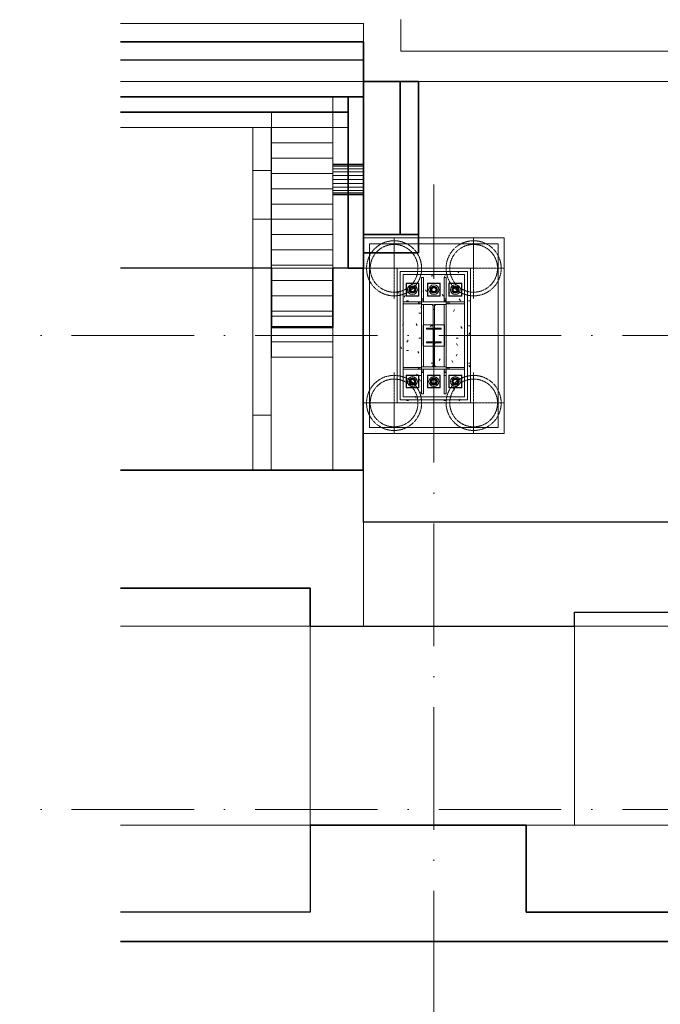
# Model space of a CAD drawing. Header units: millimetres. Extents: x 75701 to 402820, y 135 to 33652.
# Tile 29 of 52: x 157054 to 167523, y 17565 to 33652. Entities that reach past the tile are written whole.
import ezdxf

# ---------------------------------------------------------------- set-up
doc = ezdxf.new("R2010")
doc.units = ezdxf.units.MM
for name, pattern in [('A_CARA_07', [7, 5, -2]), ('A_CARA_15', [7.6, 5, -1.3, 0, -1.3]), ('IMPORT-A_CARA_07', [700, 500, -200]), ('IMPORT-KANVPOVO', [2000, 700, -650, 0, -650]), ('Čerchovaná 20mm', [3000, 2000, -500, 0, -500])]:
    doc.linetypes.add(name, pattern=pattern)
for name, color, linetype, lineweight in [('11542_003_OK-HALA_TaO-1_ET_R01_AciS_2025-04-14_sloupy_dwg', 150, 'Continuous', 9), ('_KANAL TRASA 1', 10, 'IMPORT-KANVPOVO', 70), ('CA_NEVHRA', 3, 'A_CARA_07', 9), ('CA_OSY', 5, 'A_CARA_15', 9), ('CA_PODLAHA25', 7, 'Continuous', 13), ('CA_POHHRA25', 7, 'Continuous', 13), ('CA_ZAKLADY25', 7, 'Continuous', 13), ('CA_ZARIZPRED', 8, 'Continuous', 13), ('HIDROIDEA_NAHON_ZAKLADY_dwg', 8, 'Continuous', 9), ('Konstrukční přípoje', 7, 'Continuous', 13), ('SS_HALA_TaO-DODAVKA_STAVEBNI', 150, 'Continuous', 9), ('SS_HALA_TaO-PODLITI', 150, 'Continuous', 9), ('SS_HALA_TaO-SLOUP', 150, 'Continuous', 9)]:
    doc.layers.add(name, color=color, linetype=linetype, lineweight=lineweight)
doc.styles.add('Arial', font='arial.ttf', dxfattribs={"height": 350})

# ---------------------------------------------------------------- blocks, each defined once
blk = doc.blocks.new('Family - alfagen_IFC_250603-290831-525_600')
at = {"layer": 'CA_ZARIZPRED', "lineweight": 9}
for p, q in [((1000, 3750), (0, 3750)), ((0, 3750), (0, 3500)), ((0, 670), (0, 3750)), ((0, 3750), (1000, 3750)), ((1000, 3500), (1000, 3750)), ((1000, 3750), (1000, 670)), ((1000, 3500), (0, 3500)), ((0, 3500), (0, 3250)), ((0, 3500), (1000, 3500)), ((1000, 3250), (1000, 3500)), ((1000, 3250), (0, 3250)), ((0, 3250), (1000, 3250)), ((0, 3250), (0, 3000)), ((1000, 3000), (1000, 3250)), ((1000, 3000), (0, 3000)), ((0, 3000), (1000, 3000)), ((0, 3000), (0, 2750)), ((1000, 2750), (1000, 3000)), ((1000, 2750), (0, 2750)), ((0, 2750), (1000, 2750)), ((0, 2750), (0, 2500)), ((1000, 2500), (1000, 2750)), ((1000, 2500), (0, 2500)), ((0, 2500), (1000, 2500)), ((0, 2500), (0, 2250)), ((1000, 2250), (1000, 2500)), ((1000, 2250), (0, 2250)), ((0, 2250), (1000, 2250)), ((0, 2250), (0, 2000)), ((1000, 2000), (1000, 2250)), ((1000, 2000), (0, 2000)), ((0, 2000), (1000, 2000)), ((0, 2000), (0, 1750)), ((1000, 1750), (1000, 2000)), ((1000, 1750), (0, 1750)), ((0, 1750), (1000, 1750)), ((0, 1750), (0, 1500)), ((1000, 1500), (1000, 1750)), ((1000, 1500), (0, 1500)), ((0, 1500), (1000, 1500)), ((0, 1500), (0, 1250)), ((1000, 1250), (1000, 1500)), ((1000, 1250), (0, 1250)), ((0, 1250), (1000, 1250)), ((0, 1250), (0, 1000)), ((1000, 1000), (1000, 1250)), ((1000, 1000), (0, 1000)), ((0, 1000), (1000, 1000)), ((0, 1000), (0, 750)), ((1000, 750), (1000, 1000)), ((1000, 750), (0, 750)), ((0, 750), (1000, 750)), ((0, 750), (0, 500)), ((1000, 670), (0, 670)), ((0, 670), (1000, 670)), ((0, 0), (0, 670)), ((1000, 500), (1000, 750)), ((1000, 670), (1000, 0)), ((1000, 500), (0, 500)), ((0, 500), (1000, 500)), ((0, 500), (0, 250)), ((1000, 250), (1000, 500)), ((1000, 250), (0, 250)), ((0, 250), (1000, 250)), ((0, 250), (0, 0)), ((1000, 0), (1000, 250)), ((0, 0), (1000, 0)), ((0, 0), (1000, 0))]:
    blk.add_line(p, q, dxfattribs=at)
blk = doc.blocks.new('Family - alfagen_IFC_250603-290942-525_600')
at = {"layer": 'CA_ZARIZPRED', "lineweight": 9}
for p, q in [((8700, 500), (5232, 500)), ((5232, 500), (8700, 500)), ((8700, 0), (8700, 500)), ((8700, 500), (8700, 0)), ((8700, 0), (5232, 0)), ((5232, 0), (8700, 0))]:
    blk.add_line(p, q, dxfattribs=at)
blk = doc.blocks.new('Family - alfagen_IFC_250603-290950-525_600')
at = {"layer": 'CA_PODLAHA25', "color": 250, "lineweight": 25}
for p, q in [((0, 2800), (0, 0)), ((0, 0), (0, 2800)), ((250, 2800), (0, 2800)), ((0, 2800), (250, 2800)), ((250, 0), (250, 2800)), ((250, 2800), (250, 0)), ((0, 0), (250, 0)), ((250, 0), (0, 0))]:
    blk.add_line(p, q, dxfattribs=at)
blk = doc.blocks.new('Family - alfagen_IFC_250603-290960-525_600')
at = {"layer": 'CA_ZARIZPRED', "lineweight": 9}
for p, q in [((500, 6101), (0, 6101)), ((0, 6101), (0, 0)), ((0, 6101), (500, 6101)), ((0, 0), (0, 6101)), ((500, 0), (500, 6101)), ((500, 6101), (500, 0)), ((500, 5000), (0, 5000)), ((0, 5000), (0, 4992)), ((0, 4992), (0, 5000)), ((0, 4992), (500, 4992)), ((0, 4992), (0, 4967)), ((0, 4992), (500, 4992)), ((0, 4967), (0, 4992)), ((500, 4992), (500, 5000)), ((500, 5000), (500, 4992)), ((500, 4967), (500, 4992)), ((500, 4992), (500, 4967)), ((0, 4967), (500, 4967)), ((0, 4967), (0, 4927)), ((0, 4967), (500, 4967)), ((0, 4927), (0, 4967)), ((0, 4927), (500, 4927)), ((0, 4927), (0, 4875)), ((0, 4927), (500, 4927)), ((0, 4875), (0, 4927)), ((0, 4875), (500, 4875)), ((0, 4875), (0, 4815)), ((0, 4875), (500, 4875)), ((0, 4815), (0, 4875)), ((500, 4927), (500, 4967)), ((500, 4967), (500, 4927)), ((500, 4875), (500, 4927)), ((500, 4927), (500, 4875)), ((500, 4815), (500, 4875)), ((500, 4875), (500, 4815)), ((0, 4815), (500, 4815)), ((0, 4815), (0, 4750)), ((0, 4815), (500, 4815)), ((0, 4750), (0, 4815)), ((0, 4750), (500, 4750)), ((0, 4750), (0, 4686)), ((0, 4750), (500, 4750)), ((0, 4686), (0, 4750)), ((0, 4686), (500, 4686)), ((0, 4686), (0, 4625)), ((0, 4686), (500, 4686)), ((0, 4625), (0, 4686)), ((500, 4750), (500, 4815)), ((500, 4815), (500, 4750)), ((500, 4686), (500, 4750)), ((500, 4750), (500, 4686)), ((500, 4625), (500, 4686)), ((500, 4686), (500, 4625)), ((0, 4625), (500, 4625)), ((0, 4625), (0, 4573)), ((0, 4625), (500, 4625)), ((0, 4573), (0, 4625)), ((0, 4573), (500, 4573)), ((0, 4573), (0, 4534)), ((0, 4573), (500, 4573)), ((0, 4534), (0, 4573)), ((0, 4534), (500, 4534)), ((0, 4534), (0, 4509)), ((0, 4534), (500, 4534)), ((0, 4509), (0, 4534)), ((0, 4509), (500, 4509)), ((0, 4509), (0, 4500)), ((0, 4509), (500, 4509)), ((0, 4500), (0, 4509)), ((500, 4573), (500, 4625)), ((500, 4625), (500, 4573)), ((500, 4534), (500, 4573)), ((500, 4573), (500, 4534)), ((500, 4509), (500, 4534)), ((500, 4534), (500, 4509)), ((500, 4500), (500, 4509)), ((500, 4509), (500, 4500)), ((0, 4500), (500, 4500)), ((0, 0), (500, 0)), ((0, 0), (500, 0))]:
    blk.add_line(p, q, dxfattribs=at)
blk = doc.blocks.new('Family - alfagen_IFC_250603-290982-525_600')
at = {"layer": 'CA_PODLAHA25', "color": 250, "lineweight": 25}
for p, q in [((4043, 2550), (79, 2550)), ((79, 2550), (4043, 2550)), ((79, 2549), (4043, 2549)), ((4043, 2549), (79, 2549)), ((4043, 2549), (79, 2549)), ((4043, 2549), (79, 2549)), ((4043, 2549), (4043, 2550)), ((4043, 2550), (4043, 2549)), ((4049, 2550), (4043, 2550)), ((4043, 2550), (4043, 2549)), ((4043, 2550), (4043, 2549)), ((4049, 2550), (4043, 2550)), ((4049, 1700), (4049, 2550)), ((4049, 1700), (4049, 2550)), ((16115, 1700), (4049, 1700)), ((16115, 1700), (4049, 1700)), ((16115, 0), (16115, 1700)), ((16115, 0), (16115, 1700)), ((79, 625), (3179, 625)), ((3179, 625), (79, 625)), ((3179, 625), (3179, 0)), ((3179, 0), (3179, 625)), ((7499, 0), (7499, 231)), ((7499, 231), (14489, 231)), ((7499, 0), (7499, 231)), ((7499, 231), (14489, 231)), ((14489, 231), (14489, 0)), ((14489, 231), (14489, 0)), ((3179, 0), (7499, 0)), ((3179, 0), (7499, 0)), ((14489, 0), (16115, 0)), ((14489, 0), (16115, 0))]:
    blk.add_line(p, q, dxfattribs=at)
blk = doc.blocks.new('Family - Prostup deskou-290984-525_600')
at = {"layer": 'CA_ZARIZPRED', "color": 50, "lineweight": 9}
for p, q in [((3179, 625), (79, 625)), ((79, 625), (3179, 625)), ((3179, 0), (3179, 625)), ((3179, 625), (3179, 0)), ((79, 0), (3179, 0)), ((3179, 0), (79, 0))]:
    blk.add_line(p, q, dxfattribs=at)
blk = doc.blocks.new('Family - Prostup deskou-290986-525_600')
at = {"layer": 'CA_ZARIZPRED', "color": 50, "lineweight": 9}
for p, q in [((0, 231), (0, 0)), ((0, 0), (0, 231)), ((6990, 231), (0, 231)), ((0, 231), (6990, 231)), ((6990, 0), (6990, 231)), ((6990, 231), (6990, 0)), ((0, 0), (6990, 0)), ((6990, 0), (0, 0))]:
    blk.add_line(p, q, dxfattribs=at)
blk = doc.blocks.new('Family - alfagen_IFC_250603-290990-525_600')
at = {"layer": 'CA_ZARIZPRED', "lineweight": 9}
for p, q in [((0, 0), (0, 1700)), ((0, 1700), (0, 0)), ((0, 1700), (12066, 1700)), ((0, 1700), (12066, 1700)), ((12066, 1700), (12066, 0)), ((12066, 0), (12066, 1700)), ((12066, 0), (0, 0)), ((0, 0), (12066, 0))]:
    blk.add_line(p, q, dxfattribs=at)
blk = doc.blocks.new('Family - alfagen_IFC_250603-291060-525_600')
at = {"layer": 'CA_ZARIZPRED', "lineweight": 9}
for p, q in [((500, 5150), (0, 5150)), ((0, 5150), (0, 0)), ((0, 0), (0, 5150)), ((0, 5150), (500, 5150)), ((500, 0), (500, 5150)), ((500, 5150), (500, 0)), ((0, 0), (500, 0)), ((500, 0), (0, 0))]:
    blk.add_line(p, q, dxfattribs=at)
blk = doc.blocks.new('Family - alfagen_IFC_250603-291128-525_600')
at = {"layer": 'CA_ZARIZPRED', "lineweight": 9}
for p, q in [((4320, 3250), (0, 3250)), ((0, 3250), (0, 0)), ((0, 0), (0, 3250)), ((0, 3250), (4320, 3250)), ((4320, 0), (4320, 3250)), ((4320, 3250), (4320, 0)), ((0, 0), (4320, 0)), ((4320, 0), (0, 0))]:
    blk.add_line(p, q, dxfattribs=at)
blk = doc.blocks.new('Family - alfagen_IFC_250603-291136-525_600')
at = {"layer": 'CA_PODLAHA25', "color": 250, "lineweight": 25}
for p, q in [((9199, 251), (5480, 251)), ((5480, 251), (9199, 251)), ((9199, 0), (9199, 251)), ((9199, 251), (9199, 0)), ((5480, 0), (9199, 0)), ((9199, 0), (5480, 0))]:
    blk.add_line(p, q, dxfattribs=at)
blk = doc.blocks.new('Family - alfagen_IFC_250603-291164-525_600')
at = {"layer": 'CA_ZARIZPRED', "lineweight": 9}
for p, q in [((0, 0), (0, 250)), ((0, 250), (0, 0)), ((0, 250), (1250, 250)), ((0, 250), (1250, 250)), ((1250, 250), (1250, 0)), ((1250, 0), (1250, 250)), ((1250, 0), (0, 0)), ((0, 0), (1250, 0))]:
    blk.add_line(p, q, dxfattribs=at)
blk = doc.blocks.new('Family - alfagen_IFC_250603-291166-525_600')
at = {"layer": 'CA_PODLAHA25', "color": 250, "lineweight": 25}
for p, q in [((37509, 1900), (33979, 1900)), ((33979, 1900), (33979, 480)), ((33979, 1900), (33979, 480)), ((33979, 1900), (37509, 1900)), ((37509, 480), (37509, 1900)), ((37509, 1900), (37509, 480)), ((46915, 1900), (46069, 1900)), ((46069, 1900), (46069, 480)), ((46069, 480), (46069, 1900)), ((46069, 1900), (46915, 1900)), ((46915, 0), (46915, 1900)), ((46915, 1900), (46915, 0)), ((33979, 480), (30879, 480)), ((33979, 480), (30879, 480)), ((46069, 480), (37509, 480)), ((37509, 480), (46069, 480)), ((30879, 0), (46915, 0)), ((46915, 0), (30879, 0))]:
    blk.add_line(p, q, dxfattribs=at)
blk = doc.blocks.new('Family - Prostup deskou-291170-525_600')
at = {"layer": 'CA_ZARIZPRED', "color": 50, "lineweight": 9}
for p, q in [((0, 1421), (0, 0)), ((0, 0), (0, 1421)), ((8560, 1420), (0, 1421)), ((0, 1421), (8560, 1420)), ((8560, 0), (8560, 1420)), ((8560, 1420), (8560, 0)), ((0, 0), (8560, 0)), ((8560, 0), (0, 0))]:
    blk.add_line(p, q, dxfattribs=at)
blk = doc.blocks.new('Family - Prostup deskou-291174-525_600')
at = {"layer": 'CA_ZARIZPRED', "color": 50, "lineweight": 9}
for p, q in [((8570, 1420), (5470, 1420)), ((5470, 1420), (8570, 1420)), ((8570, 0), (8570, 1420)), ((8570, 1420), (8570, 0)), ((5470, 0), (8570, 0)), ((8570, 0), (5470, 0))]:
    blk.add_line(p, q, dxfattribs=at)
blk = doc.blocks.new('Family - alfagen_IFC_250603-291178-525_600')
at = {"layer": 'CA_PODLAHA25', "color": 250, "lineweight": 25}
for p, q in [((0, 3250), (0, 0)), ((0, 0), (0, 3250)), ((1446, 3250), (0, 3250)), ((0, 3250), (1446, 3250)), ((1446, 0), (1446, 3250)), ((1446, 3250), (1446, 0)), ((0, 0), (1446, 0)), ((1446, 0), (0, 0))]:
    blk.add_line(p, q, dxfattribs=at)
blk = doc.blocks.new('Family - alfagen_IFC_250603-291186-525_600')
at = {"layer": 'CA_PODLAHA25', "color": 250, "lineweight": 25}
for p, q in [((8199, 3301), (5734, 3301)), ((8199, 3301), (5734, 3301)), ((8199, 2332), (8199, 3301)), ((8199, 3301), (8199, 2332)), ((9203, 3301), (9203, 2332)), ((9203, 2332), (9203, 3301)), ((9699, 3301), (9203, 3301)), ((9699, 3301), (9203, 3301)), ((9699, 0), (9699, 3301)), ((9699, 0), (9699, 3301)), ((9203, 2332), (8199, 2332)), ((8199, 2332), (9203, 2332)), ((5734, 0), (9699, 0)), ((5734, 0), (9699, 0))]:
    blk.add_line(p, q, dxfattribs=at)
blk = doc.blocks.new('Family - Prostup deskou-291192-525_600')
at = {"layer": 'CA_ZARIZPRED', "color": 50, "lineweight": 9}
for p, q in [((0, 969), (0, 0)), ((0, 0), (0, 969)), ((1004, 969), (0, 969)), ((0, 969), (1004, 969)), ((1004, 0), (1004, 969)), ((1004, 969), (1004, 0)), ((0, 0), (1004, 0)), ((1004, 0), (0, 0))]:
    blk.add_line(p, q, dxfattribs=at)
blk = doc.blocks.new('Family - alfagen_IFC_250603-291198-525_600')
at = {"layer": 'CA_ZARIZPRED', "lineweight": 9}
for p, q in [((0, 4900), (0, 5600)), ((0, 5600), (300, 5600)), ((0, 5600), (300, 5600)), ((0, 5600), (0, 0)), ((300, 5600), (300, 4900)), ((300, 0), (300, 5600)), ((0, 4900), (300, 4900)), ((0, 4100), (0, 4900)), ((0, 4900), (300, 4900)), ((300, 4900), (300, 4100)), ((300, 4100), (0, 4100)), ((300, 4100), (0, 4100)), ((0, 900), (0, 4100)), ((300, 4100), (300, 900)), ((0, 0), (0, 900)), ((0, 900), (300, 900)), ((0, 900), (300, 900)), ((300, 900), (300, 0)), ((0, 0), (300, 0)), ((0, 0), (300, 0))]:
    blk.add_line(p, q, dxfattribs=at)
blk = doc.blocks.new('Family - WR-01-291234-525_600')
at = {"layer": 'CA_POHHRA25', "color": 250, "lineweight": 25}
for p, q in [((0, 300), (0, 0)), ((0, 0), (0, 300)), ((900, 300), (0, 300)), ((0, 300), (900, 300)), ((900, 0), (900, 300)), ((900, 300), (900, 0)), ((0, 0), (900, 0)), ((900, 0), (0, 0))]:
    blk.add_line(p, q, dxfattribs=at)
at = {"layer": 'CA_POHHRA25', "lineweight": 9}
blk.add_line((0, 0), (900, 0), dxfattribs=at)
blk = doc.blocks.new('Family - alfagen_IFC_250603-291300-525_600')
at = {"layer": 'CA_ZARIZPRED', "lineweight": 9}
for p, q in [((6750, 2612), (6750, 2100)), ((6750, 2612), (6750, 2100)), ((11250, 2100), (11250, 2612)), ((11250, 2100), (11250, 2612)), ((16450, 2612), (16450, 2550)), ((16450, 2612), (16450, 2550)), ((17250, 2550), (17250, 2612)), ((17250, 2550), (17250, 2612)), ((17650, 2612), (17650, 0)), ((17650, 0), (17650, 2612)), ((6142, 2550), (2169, 2550)), ((6142, 2550), (2169, 2550)), ((6142, 1600), (6142, 2550)), ((6142, 2550), (6142, 1600)), ((16450, 2550), (17250, 2550)), ((16450, 2550), (17250, 2550)), ((17130, 2300), (12125, 2300)), ((12125, 2300), (12125, 500)), ((17130, 2300), (12125, 2300)), ((12125, 2300), (12125, 500)), ((17130, 500), (17130, 2300)), ((17130, 500), (17130, 2300)), ((6750, 2100), (11250, 2100)), ((6750, 2100), (11250, 2100)), ((2169, 1600), (6142, 1600)), ((11250, 1600), (2169, 1600)), ((6142, 1600), (11250, 1600)), ((11250, 0), (11250, 1600)), ((11250, 1600), (11250, 0)), ((12125, 500), (17130, 500)), ((12125, 500), (17130, 500)), ((17650, 0), (11250, 0)), ((11250, 0), (17650, 0))]:
    blk.add_line(p, q, dxfattribs=at)
blk = doc.blocks.new('Family - WR-01-291386-525_600')
at = {"layer": 'CA_POHHRA25', "color": 250, "lineweight": 25}
for p, q in [((1469, 300), (5442, 300)), ((1469, 300), (5442, 300)), ((5442, 300), (5442, 0)), ((5442, 300), (5442, 0)), ((5442, 0), (1469, 0)), ((5442, 0), (1469, 0))]:
    blk.add_line(p, q, dxfattribs=at)
at = {"layer": 'CA_POHHRA25', "lineweight": 9}
blk.add_line((1469, 0), (5442, 0), dxfattribs=at)
blk = doc.blocks.new('Family - alfagen_IFC_250603-291438-525_600')
at = {"layer": 'CA_PODLAHA25', "color": 250, "lineweight": 25}
for p, q in [((0, 2800), (0, 0)), ((0, 0), (0, 2800)), ((900, 2800), (0, 2800)), ((0, 2800), (900, 2800)), ((900, 0), (900, 2800)), ((900, 2800), (900, 0)), ((0, 0), (900, 0)), ((900, 0), (0, 0))]:
    blk.add_line(p, q, dxfattribs=at)
blk = doc.blocks.new('Family - WR-01-291456-525_600')
at = {"layer": 'CA_POHHRA25', "color": 250, "lineweight": 25}
for p, q in [((0, 300), (0, 0)), ((0, 0), (0, 300)), ((2500, 300), (0, 300)), ((0, 300), (2500, 300)), ((2500, 0), (2500, 300)), ((2500, 300), (2500, 0)), ((0, 0), (2500, 0)), ((2500, 0), (0, 0))]:
    blk.add_line(p, q, dxfattribs=at)
at = {"layer": 'CA_POHHRA25', "lineweight": 9}
blk.add_line((0, 0), (2500, 0), dxfattribs=at)
blk = doc.blocks.new('Family - alfagen_IFC_250603-291460-525_600')
at = {"layer": 'CA_PODLAHA25', "color": 250, "lineweight": 25}
for p, q in [((162671, 33290), (158701, 33290)), ((158701, 33290), (162671, 33290)), ((162671, 32391), (162671, 33290)), ((162671, 33290), (162671, 32391)), ((158701, 32391), (162671, 32391)), ((162671, 32391), (158701, 32391))]:
    blk.add_line(p, q, dxfattribs=at)
blk = doc.blocks.new('Family - alfagen_IFC_250603-291588-525_600')
at = {"layer": 'CA_ZARIZPRED', "lineweight": 9}
for p, q in [((79, 2550), (4049, 2550)), ((79, 2550), (4049, 2550)), ((4049, 2550), (4049, 0)), ((4049, 0), (4049, 2550)), ((79, 0), (4049, 0)), ((4049, 0), (79, 0))]:
    blk.add_line(p, q, dxfattribs=at)
blk = doc.blocks.new('Family - alfagen_IFC_250603-291594-525_600')
at = {"layer": 'CA_ZARIZPRED', "lineweight": 9}
for p, q in [((95450, 1900), (79913.78162, 1900)), ((79913.78162, 1900), (95450, 1900)), ((95450, 0), (95450, 1900)), ((95450, 1900), (95450, 0)), ((79913.78162, 0), (95450, 0)), ((95450, 0), (79913.78162, 0))]:
    blk.add_line(p, q, dxfattribs=at)
blk = doc.blocks.new('alfagen_IFC_250603_ifc-1-525_600')
at = {"layer": 'CA_PODLAHA25', "color": 50, "lineweight": 9}
for name, p in [('Family - alfagen_IFC_250603-291460-525_600', (0, 0)), ('Family - alfagen_IFC_250603-291438-525_600', (162671, 29840)), ('Family - alfagen_IFC_250603-291136-525_600', (153221, 32140)), ('Family - alfagen_IFC_250603-290950-525_600', (162420, 29591)), ('Family - alfagen_IFC_250603-291186-525_600', (152968, 26290)), ('Family - alfagen_IFC_250603-290982-525_600', (158623, 23741)), ('Family - alfagen_IFC_250603-291178-525_600', (173291, 20491)), ('Family - alfagen_IFC_250603-291166-525_600', (127823, 18591))]:
    blk.add_blockref(name, p, dxfattribs=at)
at = {"layer": 'CA_POHHRA25', "color": 50, "lineweight": 9}
for name, p in [('Family - WR-01-291386-525_600', (157232, 32990)), ('Family - WR-01-291234-525_600', (162671, 29840))]:
    blk.add_blockref(name, p, dxfattribs=at)
at = {"layer": 'CA_POHHRA25', "color": 50, "lineweight": 9, "rotation": 270.0000000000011}
blk.add_blockref('Family - WR-01-291456-525_600', (163271, 32640), dxfattribs=at)
at = {"layer": 'CA_ZARIZPRED', "color": 50, "lineweight": 9}
for name, p in [('Family - alfagen_IFC_250603-291300-525_600', (156532, 31040)), ('Family - alfagen_IFC_250603-290942-525_600', (153470, 31890)), ('Family - alfagen_IFC_250603-290960-525_600', (162170, 26290)), ('Family - alfagen_IFC_250603-291164-525_600', (161170, 31890)), ('Family - alfagen_IFC_250603-291198-525_600', (160866, 26290)), ('Family - alfagen_IFC_250603-290831-525_600', (161170, 28140)), ('Family - Prostup deskou-291192-525_600', (161166, 28622)), ('Family - alfagen_IFC_250603-291588-525_600', (158623, 23741)), ('Family - alfagen_IFC_250603-290990-525_600', (162671, 23741)), ('Family - Prostup deskou-290984-525_600', (158623, 23741)), ('Family - Prostup deskou-290986-525_600', (166121, 23741)), ('Family - alfagen_IFC_250603-291128-525_600', (161801, 20491)), ('Family - alfagen_IFC_250603-291060-525_600', (174238, 18591)), ('Family - Prostup deskou-291174-525_600', (153231, 19071)), ('Family - alfagen_IFC_250603-291594-525_600', (78788, 18591)), ('Family - Prostup deskou-291170-525_600', (165331, 19071))]:
    blk.add_blockref(name, p, dxfattribs=at)
blk = doc.blocks.new('pilota 600 mm - D_900_780-2142294-525_600')
at = {"layer": 'CA_NEVHRA'}
for p, q in [((0, 0), (0, 500)), ((0, 0), (-500, 0)), ((0, 0), (0, -500)), ((0, 0), (50, 0)), ((50, 0), (500, 0))]:
    blk.add_line(p, q, dxfattribs=at)
blk = doc.blocks.new('pilota 600 mm - D_900_780-2142295-525_600')
at = {"layer": 'CA_NEVHRA'}
for p, q in [((0, 0), (0, 500)), ((0, 0), (-500, 0)), ((0, 0), (50, 0)), ((0, 0), (0, -500)), ((50, 0), (500, 0))]:
    blk.add_line(p, q, dxfattribs=at)
blk = doc.blocks.new('M_Šroub HPM-E - 64_E-1759689-525_600')
at = {"layer": 'Konstrukční přípoje'}
for p, q in [((100, 100), (-100, 100)), ((-100, 100), (-100, -100)), ((-100, -100), (-100, 100)), ((-100, 100), (100, 100)), ((0, 58), (-50, 29)), ((0, 58), (-50, 29)), ((-50, 29), (0, 58)), ((0, 58), (-50, 29)), ((-50, 29), (-50, -29)), ((-50, 29), (-50, -29)), ((-50, -29), (-50, 29)), ((-50, 29), (-50, -29)), ((50, 29), (0, 58)), ((50, 29), (0, 58)), ((0, 58), (50, 29)), ((50, 29), (0, 58)), ((50, -29), (50, 29)), ((50, -29), (50, 29)), ((50, 29), (50, -29)), ((50, -29), (50, 29)), ((100, -100), (100, 100)), ((100, 100), (100, -100)), ((-100, -100), (100, -100)), ((100, -100), (-100, -100)), ((-50, -29), (0, -58)), ((-50, -29), (0, -58)), ((0, -58), (-50, -29)), ((-50, -29), (0, -58)), ((0, -58), (50, -29)), ((0, -58), (50, -29)), ((50, -29), (0, -58)), ((0, -58), (50, -29))]:
    blk.add_line(p, q, dxfattribs=at)
for radius, start, end in [(80, 360, 180), (80, 0, 180), (80, 360, 180), (80, 0, 180), (32, 0, 180), (32, 360, 180), (32, 0, 180), (32, 0, 180), (32, 0, 180), (32, 0, 180), (32, 0, 180), (32, 0, 180), (80, 180, 360), (80, 180, 360), (80, 180, 360), (80, 180, 360), (32, 180, 360), (32, 180, 360), (32, 180, 360), (32, 180, 360), (32, 180, 360), (32, 180, 360), (32, 180, 360), (32, 180, 360)]:
    blk.add_arc((0, 0), radius, start, end, dxfattribs=at)
blk = doc.blocks.new('M_Šroub HPM-E - 64_E-1759690-525_600')
at = {"layer": 'Konstrukční přípoje'}
for p, q in [((100, 100), (-100, 100)), ((-100, 100), (-100, -100)), ((-100, -100), (-100, 100)), ((-100, 100), (100, 100)), ((0, 58), (-50, 29)), ((0, 58), (-50, 29)), ((-50, 29), (0, 58)), ((0, 58), (-50, 29)), ((-50, 29), (-50, -29)), ((-50, 29), (-50, -29)), ((-50, -29), (-50, 29)), ((-50, 29), (-50, -29)), ((50, 29), (0, 58)), ((50, 29), (0, 58)), ((0, 58), (50, 29)), ((50, 29), (0, 58)), ((50, -29), (50, 29)), ((50, -29), (50, 29)), ((50, 29), (50, -29)), ((50, -29), (50, 29)), ((100, -100), (100, 100)), ((100, 100), (100, -100)), ((-100, -100), (100, -100)), ((100, -100), (-100, -100)), ((-50, -29), (0, -58)), ((-50, -29), (0, -58)), ((0, -58), (-50, -29)), ((-50, -29), (0, -58)), ((0, -58), (50, -29)), ((0, -58), (50, -29)), ((50, -29), (0, -58)), ((0, -58), (50, -29))]:
    blk.add_line(p, q, dxfattribs=at)
for radius, start, end in [(80, 0, 180), (80, 0, 180), (80, 0, 180), (80, 0, 180), (80, 180, 360), (80, 180, 0), (80, 180, 360), (80, 180, 0), (32, 0, 180), (32, 0, 180), (32, 0, 180), (32, 0, 180), (32, 0, 180), (32, 0, 180), (32, 0, 180), (32, 0, 180), (32, 180, 360), (32, 180, 360), (32, 180, 360), (32, 180, 360), (32, 180, 360), (32, 180, 0), (32, 180, 360), (32, 180, 360)]:
    blk.add_arc((0, 0), radius, start, end, dxfattribs=at)
blk = doc.blocks.new('11542_003_OK-HALA_TaO-1_ET_R01_AciS_2025-04-14_sloupy_dwg-1858929-525_600')
at = {"layer": '11542_003_OK-HALA_TaO-1_ET_R01_AciS_2025-04-14_sloupy_dwg'}
for p, q in [((277840, 29040), (277440, 29040)), ((277440, 29040), (277440, 29000)), ((277440, 29000), (277630, 29000)), ((277630, 29000), (277630, 27980)), ((277650, 27980), (277650, 29000)), ((277650, 29000), (277840, 29000)), ((277840, 29000), (277840, 29040)), ((277630, 27980), (277440, 27980)), ((277440, 27980), (277440, 27940)), ((277440, 27940), (277840, 27940)), ((277840, 27980), (277650, 27980)), ((277840, 27940), (277840, 27980))]:
    blk.add_line(p, q, dxfattribs=at)
at = {"layer": 'SS_HALA_TaO-DODAVKA_STAVEBNI'}
for p, q in [((277290, 29292), (277245, 29266)), ((277245, 29266), (277290, 29292)), ((277335, 29266), (277290, 29292)), ((277290, 29292), (277335, 29266)), ((277640, 29292), (277595, 29266)), ((277595, 29266), (277640, 29292)), ((277685, 29266), (277640, 29292)), ((277640, 29292), (277685, 29266)), ((277990, 29292), (277945, 29266)), ((277945, 29266), (277990, 29292)), ((278035, 29266), (277990, 29292)), ((277990, 29292), (278035, 29266)), ((277245, 29266), (277245, 29214)), ((277245, 29214), (277245, 29266)), ((277245, 29214), (277290, 29188)), ((277290, 29188), (277245, 29214)), ((277290, 29188), (277335, 29214)), ((277335, 29214), (277290, 29188)), ((277335, 29214), (277335, 29266)), ((277335, 29266), (277335, 29214)), ((277595, 29266), (277595, 29214)), ((277595, 29214), (277595, 29266)), ((277595, 29214), (277640, 29188)), ((277640, 29188), (277595, 29214)), ((277640, 29188), (277685, 29214)), ((277685, 29214), (277640, 29188)), ((277685, 29214), (277685, 29266)), ((277685, 29266), (277685, 29214)), ((277945, 29266), (277945, 29214)), ((277945, 29214), (277945, 29266)), ((277945, 29214), (277990, 29188)), ((277990, 29188), (277945, 29214)), ((277990, 29188), (278035, 29214)), ((278035, 29214), (277990, 29188)), ((278035, 29214), (278035, 29266)), ((278035, 29266), (278035, 29214)), ((277290, 27792), (277245, 27766)), ((277245, 27766), (277290, 27792)), ((277245, 27766), (277245, 27714)), ((277245, 27714), (277245, 27766)), ((277245, 27714), (277290, 27688)), ((277290, 27688), (277245, 27714)), ((277335, 27766), (277290, 27792)), ((277290, 27792), (277335, 27766)), ((277290, 27688), (277335, 27714)), ((277335, 27714), (277290, 27688)), ((277335, 27714), (277335, 27766)), ((277335, 27766), (277335, 27714)), ((277640, 27792), (277595, 27766)), ((277595, 27766), (277640, 27792)), ((277595, 27766), (277595, 27714)), ((277595, 27714), (277595, 27766)), ((277595, 27714), (277640, 27688)), ((277640, 27688), (277595, 27714)), ((277685, 27766), (277640, 27792)), ((277640, 27792), (277685, 27766)), ((277640, 27688), (277685, 27714)), ((277685, 27714), (277640, 27688)), ((277685, 27714), (277685, 27766)), ((277685, 27766), (277685, 27714)), ((277990, 27792), (277945, 27766)), ((277945, 27766), (277990, 27792)), ((277945, 27766), (277945, 27714)), ((277945, 27714), (277945, 27766)), ((277945, 27714), (277990, 27688)), ((277990, 27688), (277945, 27714)), ((278035, 27766), (277990, 27792)), ((277990, 27792), (278035, 27766)), ((277990, 27688), (278035, 27714)), ((278035, 27714), (277990, 27688)), ((278035, 27714), (278035, 27766)), ((278035, 27766), (278035, 27714))]:
    blk.add_line(p, q, dxfattribs=at)
for centre, radius, start, end in [((277290, 29240), 57.5, 0, 180), ((277290, 29240), 57.5, 0, 180), ((277640, 29240), 57.5, 0, 180), ((277640, 29240), 57.5, 0, 180), ((277990, 29240), 57.5, 0, 180), ((277990, 29240), 57.5, 0, 180), ((277290, 29240), 57.5, 180, 0), ((277290, 29240), 57.5, 180, 0), ((277290, 29240), 32, 0, 180), ((277290, 29240), 32, 0, 180), ((277290, 29240), 32, 0, 180), ((277290, 29240), 32, 0, 180), ((277290, 29240), 32, 180, 0), ((277290, 29240), 32, 180, 0), ((277290, 29240), 32, 180, 0), ((277290, 29240), 32, 180, 0), ((277640, 29240), 57.5, 180, 0), ((277640, 29240), 57.5, 180, 0), ((277640, 29240), 32, 0, 180), ((277640, 29240), 32, 0, 180), ((277640, 29240), 32, 0, 180), ((277640, 29240), 32, 0, 180), ((277640, 29240), 32, 180, 0), ((277640, 29240), 32, 180, 0), ((277640, 29240), 32, 180, 0), ((277640, 29240), 32, 180, 0), ((277990, 29240), 57.5, 180, 0), ((277990, 29240), 57.5, 180, 0), ((277990, 29240), 32, 0, 180), ((277990, 29240), 32, 0, 180), ((277990, 29240), 32, 0, 180), ((277990, 29240), 32, 0, 180), ((277990, 29240), 32, 180, 0), ((277990, 29240), 32, 180, 0), ((277990, 29240), 32, 180, 0), ((277990, 29240), 32, 180, 0), ((277290, 27740), 57.5, 0, 180), ((277290, 27740), 57.5, 0, 180), ((277290, 27740), 57.5, 180, 0), ((277290, 27740), 57.5, 180, 0), ((277290, 27740), 32, 0, 180), ((277290, 27740), 32, 0, 180), ((277290, 27740), 32, 0, 180), ((277290, 27740), 32, 0, 180), ((277290, 27740), 32, 180, 0), ((277290, 27740), 32, 180, 0), ((277290, 27740), 32, 180, 0), ((277290, 27740), 32, 180, 0), ((277640, 27740), 57.5, 0, 180), ((277640, 27740), 57.5, 0, 180), ((277640, 27740), 57.5, 180, 0), ((277640, 27740), 57.5, 180, 0), ((277640, 27740), 32, 0, 180), ((277640, 27740), 32, 0, 180), ((277640, 27740), 32, 0, 180), ((277640, 27740), 32, 0, 180), ((277640, 27740), 32, 180, 0), ((277640, 27740), 32, 180, 0), ((277640, 27740), 32, 180, 0), ((277640, 27740), 32, 180, 0), ((277990, 27740), 57.5, 0, 180), ((277990, 27740), 57.5, 0, 180), ((277990, 27740), 57.5, 180, 0), ((277990, 27740), 57.5, 180, 0), ((277990, 27740), 32, 0, 180), ((277990, 27740), 32, 0, 180), ((277990, 27740), 32, 0, 180), ((277990, 27740), 32, 0, 180), ((277990, 27740), 32, 180, 0), ((277990, 27740), 32, 180, 0), ((277990, 27740), 32, 180, 0), ((277990, 27740), 32, 180, 0)]:
    blk.add_arc(centre, radius, start, end, dxfattribs=at)
at = {"layer": 'SS_HALA_TaO-PODLITI'}
for p, q in [((278190, 29540), (277090, 29540)), ((277090, 29540), (278190, 29540)), ((277090, 29540), (277090, 27440)), ((277090, 27440), (277090, 29540)), ((278190, 27440), (278190, 29540)), ((278190, 29540), (278190, 27440)), ((277090, 27440), (278190, 27440)), ((278190, 27440), (277090, 27440))]:
    blk.add_line(p, q, dxfattribs=at)
at = {"layer": 'SS_HALA_TaO-SLOUP'}
for p, q in [((277140, 29490), (278140, 29490)), ((278140, 29490), (277140, 29490)), ((277140, 27490), (277140, 29490)), ((277140, 29490), (277140, 27490)), ((277440, 29440), (277470, 29440)), ((277470, 29440), (277440, 29440)), ((277440, 29440), (277440, 29090)), ((277440, 29070), (277440, 29440)), ((277470, 29090), (277470, 29440)), ((277470, 29440), (277470, 29070)), ((277810, 29440), (277810, 29090)), ((277810, 29070), (277810, 29440)), ((277810, 29440), (277840, 29440)), ((277810, 29440), (277840, 29440)), ((277840, 29090), (277840, 29440)), ((277840, 29440), (277840, 29070)), ((278140, 29490), (278140, 27490)), ((278140, 27490), (278140, 29490)), ((277185, 29345), (277185, 29135)), ((277185, 29135), (277185, 29345)), ((277395, 29345), (277185, 29345)), ((277185, 29345), (277395, 29345)), ((277395, 29135), (277395, 29345)), ((277395, 29345), (277395, 29135)), ((277535, 29345), (277535, 29135)), ((277535, 29135), (277535, 29345)), ((277745, 29345), (277535, 29345)), ((277535, 29345), (277745, 29345)), ((277745, 29135), (277745, 29345)), ((277745, 29345), (277745, 29135)), ((277885, 29345), (277885, 29135)), ((277885, 29135), (277885, 29345)), ((278095, 29345), (277885, 29345)), ((277885, 29345), (278095, 29345)), ((278095, 29135), (278095, 29345)), ((278095, 29345), (278095, 29135)), ((277185, 29135), (277395, 29135)), ((277395, 29135), (277185, 29135)), ((277535, 29135), (277745, 29135)), ((277745, 29135), (277535, 29135)), ((277885, 29135), (278095, 29135)), ((278095, 29135), (277885, 29135)), ((277390, 29040), (277140, 29040)), ((277140, 29040), (277410, 29040)), ((277140, 29010), (277140, 29040)), ((277140, 29010), (277140, 29040)), ((277140, 29010), (277390, 29010)), ((277410, 29010), (277140, 29010)), ((277440, 29040), (277390, 29040)), ((277390, 29040), (277390, 29010)), ((277390, 29010), (277440, 29010)), ((277410, 29040), (277440, 29040)), ((277410, 29010), (277410, 29040)), ((277440, 29010), (277410, 29010)), ((277440, 29090), (277440, 29040)), ((277470, 29090), (277440, 29090)), ((277470, 29070), (277440, 29070)), ((277440, 29040), (277440, 29070)), ((277440, 29040), (277440, 29000)), ((277840, 29040), (277440, 29040)), ((277470, 29040), (277440, 29040)), ((277470, 29040), (277440, 29040)), ((277440, 29010), (277440, 29040)), ((277440, 29010), (277440, 29040)), ((277440, 29000), (277630, 29000)), ((277470, 29000), (277440, 29000)), ((277440, 29000), (277440, 27980)), ((277470, 29000), (277440, 29000)), ((277440, 27980), (277440, 29000)), ((277440, 28999), (277610, 28999)), ((277610, 28999), (277440, 28999)), ((277440, 27981), (277440, 28999)), ((277440, 28999), (277440, 27981)), ((277470, 29040), (277470, 29090)), ((277470, 29070), (277470, 29040)), ((277470, 27980), (277470, 29000)), ((277470, 29000), (277470, 27980)), ((277610, 28999), (277630, 28979)), ((277630, 28979), (277610, 28999)), ((277630, 29000), (277630, 27980)), ((277630, 28979), (277630, 28001)), ((277630, 28001), (277630, 28979)), ((277650, 27980), (277650, 29000)), ((277650, 29000), (277840, 29000)), ((277650, 28979), (277670, 28999)), ((277670, 28999), (277650, 28979)), ((277650, 28001), (277650, 28979)), ((277650, 28979), (277650, 28001)), ((277670, 28999), (277840, 28999)), ((277840, 28999), (277670, 28999)), ((277840, 29090), (277810, 29090)), ((277810, 29090), (277810, 29040)), ((277810, 29040), (277810, 29070)), ((277810, 29070), (277840, 29070)), ((277810, 29040), (277840, 29040)), ((277810, 29040), (277840, 29040)), ((277810, 29000), (277810, 27980)), ((277840, 29000), (277810, 29000)), ((277840, 29000), (277810, 29000)), ((277810, 27980), (277810, 29000)), ((277840, 29040), (277840, 29090)), ((277840, 29070), (277840, 29040)), ((277840, 29000), (277840, 29040)), ((277840, 29040), (277870, 29040)), ((277840, 29010), (277840, 29040)), ((277840, 29010), (277840, 29040)), ((277890, 29040), (277840, 29040)), ((277870, 29010), (277840, 29010)), ((277840, 29010), (277890, 29010)), ((277840, 27980), (277840, 29000)), ((277840, 29000), (277840, 27980)), ((277840, 28999), (277840, 27981)), ((277840, 27981), (277840, 28999)), ((277870, 29040), (278140, 29040)), ((277870, 29010), (277870, 29040)), ((278140, 29010), (277870, 29010)), ((278140, 29040), (277890, 29040)), ((277890, 29010), (277890, 29040)), ((277890, 29010), (278140, 29010)), ((278140, 29040), (278140, 29010)), ((278140, 29010), (278140, 29040)), ((277520, 28593), (277520, 28610)), ((277520, 28610), (277520, 28593)), ((277520, 28610), (277760, 28610)), ((277760, 28610), (277520, 28610)), ((277614, 28593), (277520, 28593)), ((277520, 28593), (277614, 28593)), ((277635, 28408), (277635, 28572)), ((277635, 28572), (277635, 28408)), ((277645, 28572), (277645, 28408)), ((277645, 28408), (277645, 28572)), ((277760, 28593), (277666, 28593)), ((277666, 28593), (277760, 28593)), ((277760, 28610), (277760, 28593)), ((277760, 28593), (277760, 28610)), ((277520, 28387), (277614, 28387)), ((277614, 28387), (277520, 28387)), ((277520, 28370), (277520, 28387)), ((277520, 28387), (277520, 28370)), ((277760, 28370), (277520, 28370)), ((277520, 28370), (277760, 28370)), ((277666, 28387), (277760, 28387)), ((277760, 28387), (277666, 28387)), ((277760, 28387), (277760, 28370)), ((277760, 28370), (277760, 28387)), ((277630, 28001), (277610, 27981)), ((277610, 27981), (277630, 28001)), ((277670, 27981), (277650, 28001)), ((277650, 28001), (277670, 27981)), ((277140, 27940), (277140, 27970)), ((277140, 27970), (277140, 27940)), ((277390, 27970), (277140, 27970)), ((277140, 27970), (277410, 27970)), ((277140, 27940), (277390, 27940)), ((277410, 27940), (277140, 27940)), ((277185, 27845), (277185, 27635)), ((277185, 27635), (277185, 27845)), ((277395, 27845), (277185, 27845)), ((277185, 27845), (277395, 27845)), ((277440, 27970), (277390, 27970)), ((277390, 27970), (277390, 27940)), ((277390, 27940), (277440, 27940)), ((277395, 27635), (277395, 27845)), ((277395, 27845), (277395, 27635)), ((277410, 27970), (277410, 27940)), ((277410, 27970), (277440, 27970)), ((277440, 27940), (277410, 27940)), ((277610, 27981), (277440, 27981)), ((277440, 27981), (277610, 27981)), ((277440, 27980), (277440, 27940)), ((277630, 27980), (277440, 27980)), ((277440, 27980), (277470, 27980)), ((277470, 27980), (277440, 27980)), ((277440, 27970), (277440, 27940)), ((277440, 27970), (277440, 27940)), ((277440, 27940), (277840, 27940)), ((277440, 27940), (277440, 27890)), ((277470, 27940), (277440, 27940)), ((277470, 27940), (277440, 27940)), ((277440, 27910), (277440, 27940)), ((277470, 27910), (277440, 27910)), ((277440, 27540), (277440, 27910)), ((277440, 27890), (277470, 27890)), ((277440, 27890), (277440, 27540)), ((277470, 27890), (277470, 27940)), ((277470, 27940), (277470, 27910)), ((277470, 27910), (277470, 27540)), ((277470, 27540), (277470, 27890)), ((277535, 27845), (277535, 27635)), ((277535, 27635), (277535, 27845)), ((277745, 27845), (277535, 27845)), ((277535, 27845), (277745, 27845)), ((277840, 27980), (277650, 27980)), ((277840, 27981), (277670, 27981)), ((277670, 27981), (277840, 27981)), ((277745, 27635), (277745, 27845)), ((277745, 27845), (277745, 27635)), ((277810, 27980), (277840, 27980)), ((277840, 27980), (277810, 27980)), ((277810, 27910), (277810, 27940)), ((277810, 27940), (277840, 27940)), ((277810, 27940), (277840, 27940)), ((277810, 27940), (277810, 27890)), ((277810, 27540), (277810, 27910)), ((277810, 27910), (277840, 27910)), ((277810, 27890), (277810, 27540)), ((277810, 27890), (277840, 27890)), ((277840, 27940), (277840, 27980)), ((277890, 27970), (277840, 27970)), ((277840, 27970), (277840, 27940)), ((277840, 27970), (277840, 27940)), ((277840, 27970), (277870, 27970)), ((277840, 27940), (277840, 27910)), ((277840, 27890), (277840, 27940)), ((277840, 27940), (277890, 27940)), ((277870, 27940), (277840, 27940)), ((277840, 27910), (277840, 27540)), ((277840, 27540), (277840, 27890)), ((277870, 27970), (277870, 27940)), ((277870, 27970), (278140, 27970)), ((278140, 27940), (277870, 27940)), ((277885, 27845), (277885, 27635)), ((277885, 27635), (277885, 27845)), ((278095, 27845), (277885, 27845)), ((277885, 27845), (278095, 27845)), ((277890, 27940), (277890, 27970)), ((278140, 27970), (277890, 27970)), ((277890, 27940), (278140, 27940)), ((278095, 27635), (278095, 27845)), ((278095, 27845), (278095, 27635)), ((278140, 27970), (278140, 27940)), ((278140, 27970), (278140, 27940)), ((277185, 27635), (277395, 27635)), ((277395, 27635), (277185, 27635)), ((277470, 27540), (277440, 27540)), ((277470, 27540), (277440, 27540)), ((277535, 27635), (277745, 27635)), ((277745, 27635), (277535, 27635)), ((277840, 27540), (277810, 27540)), ((277810, 27540), (277840, 27540)), ((277885, 27635), (278095, 27635)), ((278095, 27635), (277885, 27635)), ((278140, 27490), (277140, 27490)), ((277140, 27490), (278140, 27490))]:
    blk.add_line(p, q, dxfattribs=at)
for centre, radius, start, end in [((277290, 29240), 45, 0, 180), ((277290, 29240), 45, 0, 180), ((277640, 29240), 45, 0, 180), ((277640, 29240), 45, 0, 180), ((277990, 29240), 45, 0, 180), ((277990, 29240), 45, 0, 180), ((277290, 29240), 45, 180, 0), ((277290, 29240), 45, 180, 0), ((277290, 29240), 35, 0, 180), ((277290, 29240), 35, 0, 180), ((277290, 29240), 35, 180, 0), ((277290, 29240), 35, 180, 0), ((277640, 29240), 45, 180, 0), ((277640, 29240), 45, 180, 0), ((277640, 29240), 35, 0, 180), ((277640, 29240), 35, 0, 180), ((277640, 29240), 35, 180, 0), ((277640, 29240), 35, 180, 0), ((277990, 29240), 45, 180, 0), ((277990, 29240), 45, 180, 0), ((277990, 29240), 35, 0, 180), ((277990, 29240), 35, 0, 180), ((277990, 29240), 35, 180, 0), ((277990, 29240), 35, 180, 0), ((277614, 28572), 21, 0, 90), ((277614, 28572), 21, 0, 90), ((277666, 28572), 21, 90, 180), ((277666, 28572), 21, 90, 180), ((277614, 28408), 21, 270, 0), ((277614, 28408), 21, 270, 0), ((277666, 28408), 21, 180, 270), ((277666, 28408), 21, 180, 270), ((277290, 27740), 45, 0, 180), ((277290, 27740), 45, 0, 180), ((277290, 27740), 45, 180, 0), ((277290, 27740), 45, 180, 0), ((277290, 27740), 35, 0, 180), ((277290, 27740), 35, 0, 180), ((277290, 27740), 35, 180, 0), ((277290, 27740), 35, 180, 0), ((277640, 27740), 45, 0, 180), ((277640, 27740), 45, 0, 180), ((277640, 27740), 45, 180, 0), ((277640, 27740), 45, 180, 0), ((277640, 27740), 35, 0, 180), ((277640, 27740), 35, 0, 180), ((277640, 27740), 35, 180, 0), ((277640, 27740), 35, 180, 0), ((277990, 27740), 45, 0, 180), ((277990, 27740), 45, 0, 180), ((277990, 27740), 45, 180, 0), ((277990, 27740), 45, 180, 0), ((277990, 27740), 35, 0, 180), ((277990, 27740), 35, 0, 180), ((277990, 27740), 35, 180, 0), ((277990, 27740), 35, 180, 0)]:
    blk.add_arc(centre, radius, start, end, dxfattribs=at)
blk = doc.blocks.new('HIDROIDEA_NAHON_ZAKLADY_dwg-2120815-525_600')
at = {"color": 50, "lineweight": 9, "flags": 128}
blk.add_lwpolyline([(281856, 4655), (282238, 5853), (282438, 5853), (283188, 5853)], dxfattribs=at)
at = {"layer": '_KANAL TRASA 1', "color": 250, "linetype": 'IMPORT-A_CARA_07', "lineweight": 25}
for p, q in [((282624, 5184), (290783, 10068)), ((282690, 3390), (290783, 8222)), ((271493, 5062), (280879, 5062)), ((271493, 3462), (280879, 3462))]:
    blk.add_line(p, q, dxfattribs=at)
at = {"layer": '_KANAL TRASA 1', "color": 250, "linetype": 'IMPORT-A_CARA_07', "lineweight": 25, "flags": 128}
for points in [[(280868, 5162), (282668, 5185), (282690, 3385), (280891, 3362)], [(281020, 5014), (282520, 5033), (282539, 3533), (281039, 3514)]]:
    blk.add_lwpolyline(points, close=True, dxfattribs=at)
at = {"lineweight": 9, "insert": (282638, 6183), "char_height": 350, "width": 715.58, "attachment_point": 1, "line_spacing_factor": 0.941778, "style": 'Arial'}
blk.add_mtext('Š2', dxfattribs=at)

msp = doc.modelspace()

# ---------------------------------------------------------------- hatches: boundary and pattern name
at = {"layer": 'CA_ZAKLADY25', "lineweight": 9}
h = msp.add_hatch(dxfattribs=at)
h.set_pattern_fill('FP_1', color=256, style=0, pattern_type=2)
h.set_pattern_definition([(0, (0, 0), (812.8, 203.2), [33.528, -576.072, 33.528, -576.072, -3251.2]), (0, (0, 0), (812.8, 203.2), [-1219.2, 33.528, -1185.672, 33.528, -576.072, -1422.4]), (0, (0, 0), (812.8, 203.2), [-3048, 33.528, -372.872, 33.528, -982.472]), (120, (304.8, 101.6), (-582.37636, 602.30545), [33.528, -576.072, 33.528, -576.072, -3251.2]), (120, (304.8, 101.6), (-582.37636, 602.30545), [-1219.2, 33.528, -1185.672, 33.528, -576.072, -1422.4]), (120, (304.8, 101.6), (-582.37636, 602.30545), [-3048, 33.528, -372.872, 33.528, -982.472]), (240, (406.4, 508), (-230.42364, -805.50545), [33.528, -576.072, 33.528, -576.072, -3251.2]), (240, (406.4, 508), (-230.42364, -805.50545), [-1219.2, 33.528, -1185.672, 33.528, -576.072, -1422.4]), (240, (406.4, 508), (-230.42364, -805.50545), [-3048, 33.528, -372.872, 33.528, -982.472])])
h.paths.add_polyline_path([(164422.7, 29589.9), (163222.7, 29589.9), (163222.7, 27389.9), (164422.7, 27389.9)])

# ---------------------------------------------------------------- linework, layer by layer
at = {"layer": 'CA_NEVHRA'}
for p, q in [((162672.7, 26889.9), (162672.7, 30089.9)), ((162672.7, 30089.9), (164972.7, 30089.9)), ((164972.7, 30089.9), (162672.7, 30089.9)), ((162672.7, 30089.9), (162672.7, 26889.9)), ((164972.7, 30089.9), (164972.7, 26889.9)), ((164972.7, 26889.9), (164972.7, 30089.9)), ((164872.7, 29989.9), (162772.7, 29989.9)), ((162772.7, 29989.9), (162772.7, 26989.9)), ((162772.7, 26989.9), (162772.7, 29989.9)), ((162772.7, 29989.9), (164872.7, 29989.9)), ((164872.7, 26989.9), (164872.7, 29989.9)), ((164872.7, 29989.9), (164872.7, 26989.9)), ((163647.7, 28664.9), (163997.7, 28664.9)), ((163647.7, 28314.9), (163647.7, 28664.9)), ((163997.7, 28664.9), (163647.7, 28664.9)), ((163647.7, 28664.9), (163647.7, 28314.9)), ((163997.7, 28664.9), (163997.7, 28314.9)), ((163997.7, 28314.9), (163997.7, 28664.9)), ((163997.7, 28314.9), (163647.7, 28314.9)), ((163647.7, 28314.9), (163997.7, 28314.9)), ((164972.7, 26889.9), (162672.7, 26889.9)), ((162672.7, 26889.9), (164972.7, 26889.9)), ((162772.7, 26989.9), (164872.7, 26989.9)), ((164872.7, 26989.9), (162772.7, 26989.9))]:
    msp.add_line(p, q, dxfattribs=at)
for centre, radius, start, end in [((163172.7, 29589.9), 450, 0, 180), ((163172.7, 29589.9), 450, 0, 180), ((163172.7, 29589.9), 390, 90, 270), ((163172.7, 29589.9), 390, 90, 270), ((163172.7, 29589.9), 390, 270, 90), ((163172.7, 29589.9), 390, 270, 90), ((164472.7, 29589.9), 450, 0, 180), ((164472.7, 29589.9), 450, 0, 180), ((164472.7, 29589.9), 390, 90, 270), ((164472.7, 29589.9), 390, 90, 270), ((164472.7, 29589.9), 390, 270, 90), ((164472.7, 29589.9), 390, 270, 90), ((163172.7, 29589.9), 450, 180, 360), ((163172.7, 29589.9), 450, 180, 360), ((164472.7, 29589.9), 450, 180, 0), ((164472.7, 29589.9), 450, 180, 0), ((163172.7, 27389.9), 450, 0, 180), ((163172.7, 27389.9), 450, 0, 180), ((164472.7, 27389.9), 450, 0, 180), ((164472.7, 27389.9), 450, 0, 180), ((163172.7, 27389.9), 390, 90, 270), ((163172.7, 27389.9), 390, 90, 270), ((163172.7, 27389.9), 390, 270, 90), ((163172.7, 27389.9), 390, 270, 90), ((164472.7, 27389.9), 390, 90, 270), ((164472.7, 27389.9), 390, 90, 270), ((164472.7, 27389.9), 390, 270, 90), ((164472.7, 27389.9), 390, 270, 90), ((163172.7, 27389.9), 450, 180, 0), ((163172.7, 27389.9), 450, 180, 360), ((164472.7, 27389.9), 450, 180, 0), ((164472.7, 27389.9), 450, 180, 0)]:
    msp.add_arc(centre, radius, start, end, dxfattribs=at)
at = {"layer": 'CA_OSY', "linetype": 'Čerchovaná 20mm'}
for p, q in [((163822.7, 2417), (163822.7, 30958.1)), ((76900.7, 28489.9), (177171.9, 28489.9)), ((76900.7, 20749.9), (177171.9, 20749.9))]:
    msp.add_line(p, q, dxfattribs=at)
at = {"layer": 'CA_ZAKLADY25'}
for p, q in [((163222.7, 29589.9), (164422.7, 29589.9)), ((163222.7, 27389.9), (163222.7, 29589.9)), ((164422.7, 29589.9), (164422.7, 27389.9)), ((164422.7, 27389.9), (163222.7, 27389.9))]:
    msp.add_line(p, q, dxfattribs=at)

# ---------------------------------------------------------------- block references
at = {"lineweight": 5}
msp.add_blockref('alfagen_IFC_250603_ifc-1-525_600', (0, 0), dxfattribs=at)
at = {"layer": '11542_003_OK-HALA_TaO-1_ET_R01_AciS_2025-04-14_sloupy_dwg'}
msp.add_blockref('11542_003_OK-HALA_TaO-1_ET_R01_AciS_2025-04-14_sloupy_dwg-1858929-525_600', (-113817.4, 0), dxfattribs=at)
at = {"layer": 'CA_NEVHRA'}
for name, p in [('pilota 600 mm - D_900_780-2142294-525_600', (163172.7, 29589.9)), ('pilota 600 mm - D_900_780-2142295-525_600', (163172.7, 27389.9))]:
    msp.add_blockref(name, p, dxfattribs=at)
at = {"layer": 'CA_NEVHRA', "rotation": 180}
for name, p in [('pilota 600 mm - D_900_780-2142295-525_600', (164472.7, 29589.9)), ('pilota 600 mm - D_900_780-2142294-525_600', (164472.7, 27389.9))]:
    msp.add_blockref(name, p, dxfattribs=at)
at = {"layer": 'HIDROIDEA_NAHON_ZAKLADY_dwg', "color": 50}
msp.add_blockref('HIDROIDEA_NAHON_ZAKLADY_dwg-2120815-525_600', (-112791.5, 7857.2), dxfattribs=at)
at = {"layer": 'Konstrukční přípoje'}
for name, p in [('M_Šroub HPM-E - 64_E-1759689-525_600', (163472.7, 29239.9)), ('M_Šroub HPM-E - 64_E-1759689-525_600', (163822.7, 29239.9)), ('M_Šroub HPM-E - 64_E-1759689-525_600', (164172.7, 29239.9)), ('M_Šroub HPM-E - 64_E-1759690-525_600', (163472.7, 27739.9)), ('M_Šroub HPM-E - 64_E-1759690-525_600', (163822.7, 27739.9)), ('M_Šroub HPM-E - 64_E-1759690-525_600', (164172.7, 27739.9))]:
    msp.add_blockref(name, p, dxfattribs=at)

doc.saveas('drawing.dxf')
